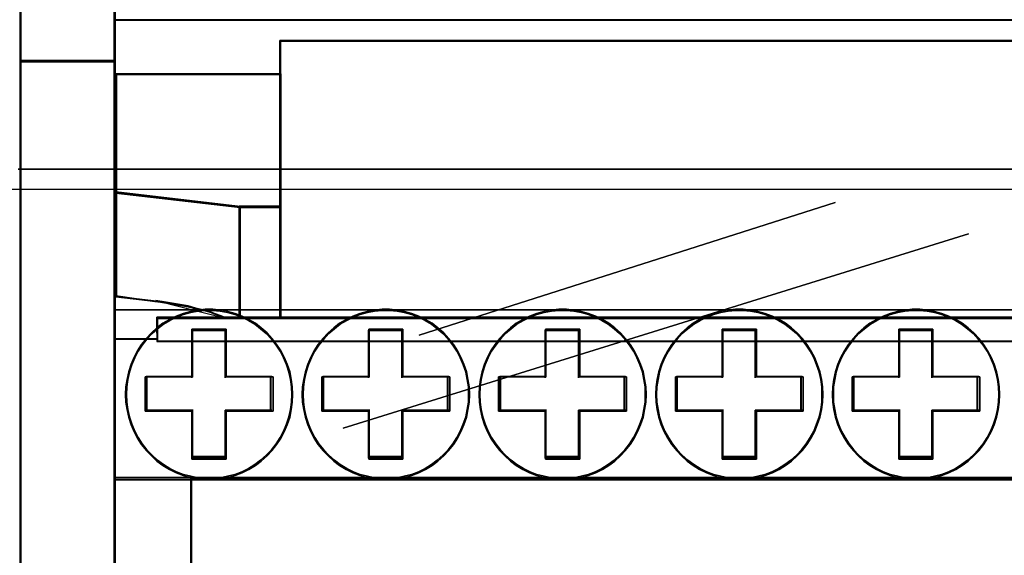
# Model space of a CAD drawing. Header units: millimetres. Extents: x 203 to 3426, y 719 to 2381.
# Tile 146 of 185: x 3358.27 to 3362.58, y 2292.43 to 2294.78. Entities that reach past the tile are written whole.
import ezdxf

# ---------------------------------------------------------------- set-up
doc = ezdxf.new("R2010")
doc.units = ezdxf.units.MM
doc.layers.add('45', color=7, linetype='Continuous')
doc.layers.add('E_Legrand_obudowy', color=7, linetype='Continuous')

# ---------------------------------------------------------------- blocks, each defined once
blk = doc.blocks.new('XL3 160 wnękowa 6x24M')
at = {"layer": 'E_Legrand_obudowy'}
blk.add_lwpolyline([(-215.641, -325.091), (215.545, -325.091), (215.545, -370.033), (-215.641, -370.033), (-215.641, -325.091)], dxfattribs=at)
blk = doc.blocks.new('BR 4P-10 125A (400408)')
at = {"layer": '45', "color": 59}
for points in [[(0.032, 27.089), (4.076, 27.089), (4.076, 28.821), (4.076, 28.915), (4.076, 36.039), (4.076, 37.312), (4.076, 44.173), (4.076, 47.987), (0.032, 47.987), (0.032, 44.173), (0.032, 27.089)], [(0.061, 27.118), (4.047, 27.118), (4.047, 28.845), (4.047, 28.939), (4.047, 36.043), (4.047, 37.313), (4.047, 44.155), (4.047, 47.958), (0.061, 47.958), (0.061, 44.155), (0.061, 27.118)], [(4.083, 26.569), (11.019, 26.569), (11.019, 27.783), (11.019, 27.993), (94.814, 27.993), (94.814, 27.783), (94.814, 26.569), (101.73, 26.569), (101.73, 22.338), (101.743, 22.338), (101.743, 23.728), (101.743, 27.132), (101.743, 28.875), (4.017, 28.875), (4.017, 27.132), (4.017, 23.728), (4.017, 22.338), (4.083, 22.338), (4.083, 26.569)], [(4.112, 26.56), (11.043, 26.56), (11.043, 27.763), (11.043, 27.972), (94.791, 27.972), (94.791, 27.763), (94.791, 26.56), (101.703, 26.56), (101.703, 22.365), (101.716, 22.365), (101.716, 23.743), (101.716, 27.118), (101.716, 28.846), (4.046, 28.846), (4.046, 27.118), (4.046, 23.743), (4.046, 22.365), (4.112, 22.365), (4.112, 26.56)], [(11.015, 20.95), (11.015, 16.33), (11.015, 16.229), (94.818, 16.229), (94.818, 16.33), (94.818, 20.95), (94.818, 21.659), (94.818, 23.01), (94.818, 26.583), (94.818, 27.792), (94.818, 28.002), (11.015, 28.002), (11.015, 27.792), (11.015, 26.583), (11.015, 23.01), (11.015, 21.659), (11.015, 20.95)], [(11.044, 20.956), (11.044, 16.358), (11.044, 16.257), (94.791, 16.257), (94.791, 16.358), (94.791, 20.956), (94.791, 21.661), (94.791, 23.006), (94.791, 26.561), (94.791, 27.764), (94.791, 27.973), (11.044, 27.973), (11.044, 27.764), (11.044, 26.561), (11.044, 23.006), (11.044, 21.661), (11.044, 20.956)], [(0.032, -27.073), (4.076, -27.073), (4.076, -26.07), (4.076, -23.709), (4.076, -23.628), (4.076, -21.422), (4.076, -16.429), (4.076, -10.502), (4.076, -3.505), (4.076, 9.473), (4.076, 15.4), (4.076, 21.482), (4.076, 22.39), (4.076, 23.769), (4.076, 27.147), (0.032, 27.147), (0.032, 23.769), (0.032, 21.482), (0.032, -21.422), (0.032, -23.709), (0.032, -27.073)], [(0.061, -27.044), (4.047, -27.044), (4.047, -26.043), (4.047, -23.684), (4.047, -23.603), (4.047, -21.399), (4.047, -16.412), (4.047, -10.491), (4.047, -3.501), (4.047, 9.464), (4.047, 15.385), (4.047, 21.461), (4.047, 22.368), (4.047, 23.746), (4.047, 27.12), (0.061, 27.12), (0.061, 23.746), (0.061, 21.461), (0.061, -21.399), (0.061, -23.684), (0.061, -27.044)], [(11.072, 22.997), (11.072, 26.59), (4.083, 26.59), (4.083, 22.352), (4.083, 21.537), (9.347, 20.926), (11.072, 20.926), (11.072, 21.639), (11.072, 22.997)], [(11.044, 23.005), (11.044, 26.561), (4.112, 26.561), (4.112, 22.366), (4.112, 21.56), (9.332, 20.955), (11.044, 20.955), (11.044, 21.661), (11.044, 23.005)], [(5.843, 15.605), (5.843, 16.235), (8.786, 16.235), (8.572, 16.323), (8.325, 16.404), (8.064, 16.499), (7.77, 16.581), (7.475, 16.648), (7.154, 16.73), (6.826, 16.784), (6.485, 16.845), (6.151, 16.899), (5.796, 16.946), (4.084, 17.143), (4.084, 21.582), (4.084, 22.395), (4.017, 22.395), (4.017, 21.48), (4.017, 15.354), (5.843, 15.354), (5.843, 15.605)], [(5.85, 15.631), (5.85, 16.256), (8.758, 16.256), (8.546, 16.344), (8.302, 16.424), (8.044, 16.519), (7.753, 16.599), (7.462, 16.666), (7.145, 16.747), (6.821, 16.801), (6.484, 16.861), (6.154, 16.915), (5.803, 16.962), (4.112, 17.157), (4.112, 21.56), (4.112, 22.367), (4.046, 22.367), (4.046, 21.459), (4.046, 15.383), (5.85, 15.383), (5.85, 15.631)], [(5.794, 16.942), (6.148, 16.894), (6.482, 16.84), (6.823, 16.779), (7.15, 16.725), (7.471, 16.643), (7.765, 16.575), (8.059, 16.494), (8.319, 16.398), (8.566, 16.317), (8.78, 16.229), (9.361, 16.229), (9.361, 20.977), (4.083, 21.589), (4.083, 17.139), (5.794, 16.942)], [(5.804, 16.963), (6.154, 16.916), (6.484, 16.862), (6.821, 16.802), (7.145, 16.748), (7.462, 16.667), (7.753, 16.6), (8.044, 16.519), (8.302, 16.425), (8.546, 16.345), (8.758, 16.257), (9.333, 16.257), (9.333, 20.955), (4.112, 21.56), (4.112, 17.158), (5.804, 16.963)], [(9.304, 20.985), (9.304, 16.229), (11.072, 16.229), (11.072, 16.331), (11.072, 20.985), (9.304, 20.985)], [(9.331, 20.956), (9.331, 16.257), (11.044, 16.257), (11.044, 16.358), (11.044, 20.956), (9.331, 20.956)], [(4.017, 9.433), (101.743, 9.433), (101.743, 16.597), (99.938, 16.597), (5.822, 16.597), (4.017, 16.597), (4.017, 9.433)], [(10.698, 10.642), (10.901, 10.896), (11.076, 11.164), (11.225, 11.446), (11.346, 11.748), (11.454, 12.057), (11.522, 12.373), (11.562, 12.689), (11.576, 13.011), (11.562, 13.341), (11.522, 13.65), (11.454, 13.966), (11.346, 14.282), (11.225, 14.584), (11.076, 14.866), (10.901, 15.126), (10.698, 15.387), (10.482, 15.621), (10.239, 15.827), (9.989, 16.026), (9.712, 16.191), (9.429, 16.328), (9.132, 16.445), (8.821, 16.527), (8.51, 16.582), (8.193, 16.617), (7.869, 16.617), (7.552, 16.582), (7.241, 16.527), (6.937, 16.445), (6.633, 16.328), (6.35, 16.191), (6.073, 16.026), (5.823, 15.827), (5.587, 15.621), (5.364, 15.387), (5.162, 15.126), (4.993, 14.866), (4.844, 14.584), (4.716, 14.282), (4.615, 13.966), (4.547, 13.65), (4.5, 13.341), (4.486, 13.011), (4.5, 12.689), (4.547, 12.373), (4.615, 12.057), (4.716, 11.748), (4.844, 11.446), (4.993, 11.164), (5.162, 10.896), (5.364, 10.642), (5.587, 10.409), (5.823, 10.196), (6.073, 10.004), (6.35, 9.839), (6.633, 9.695), (6.937, 9.585), (7.241, 9.502), (7.552, 9.441), (7.869, 9.406), (8.193, 9.406), (8.51, 9.441), (8.821, 9.502), (9.132, 9.585), (9.429, 9.695), (9.712, 9.839), (9.989, 10.004), (10.239, 10.196), (10.482, 10.409), (10.698, 10.642)], [(11.516, 13.337), (11.529, 13.011), (11.516, 12.693), (11.476, 12.381), (11.409, 12.069), (11.303, 11.764), (11.183, 11.466), (11.036, 11.188), (10.863, 10.924), (10.663, 10.673), (10.45, 10.443), (10.21, 10.232), (9.963, 10.043), (9.69, 9.88), (9.41, 9.738), (9.117, 9.629), (8.811, 9.548), (8.504, 9.487), (8.191, 9.453), (7.871, 9.453), (7.558, 9.487), (7.252, 9.548), (6.952, 9.629), (6.652, 9.738), (6.372, 9.88), (6.099, 10.043), (5.852, 10.232), (5.619, 10.443), (5.399, 10.673), (5.199, 10.924), (5.033, 11.188), (4.886, 11.466), (4.759, 11.764), (4.659, 12.069), (4.593, 12.381), (4.546, 12.693), (4.533, 13.011), (4.546, 13.337), (4.593, 13.642), (4.659, 13.954), (4.759, 14.265), (4.886, 14.564), (5.033, 14.842), (5.199, 15.099), (5.399, 15.357), (5.619, 15.587), (5.852, 15.79), (6.099, 15.987), (6.372, 16.15), (6.652, 16.285), (6.952, 16.4), (7.252, 16.482), (7.558, 16.536), (7.871, 16.57), (8.191, 16.57), (8.504, 16.536), (8.811, 16.482), (9.117, 16.4), (9.41, 16.285), (9.69, 16.15), (9.963, 15.987), (10.21, 15.79), (10.45, 15.587), (10.663, 15.357), (10.863, 15.099), (11.036, 14.842), (11.183, 14.564), (11.303, 14.265), (11.409, 13.954), (11.476, 13.642), (11.516, 13.337)], [(5.821, 15.26), (99.939, 15.26), (99.939, 15.36), (99.939, 15.624), (99.939, 16.286), (97.096, 16.286), (96.514, 16.286), (94.815, 16.286), (11.018, 16.286), (9.305, 16.286), (8.73, 16.286), (5.821, 16.286), (5.821, 15.624), (5.821, 15.36), (5.821, 15.26)], [(5.85, 15.289), (99.912, 15.289), (99.912, 15.383), (99.912, 15.633), (99.912, 16.259), (97.07, 16.259), (96.489, 16.259), (94.791, 16.259), (11.043, 16.259), (9.332, 16.259), (8.757, 16.259), (5.85, 16.259), (5.85, 15.633), (5.85, 15.383), (5.85, 15.289)], [(12.634, 10.896), (12.844, 10.642), (13.06, 10.409), (13.303, 10.196), (13.552, 10.004), (13.829, 9.839), (14.113, 9.695), (14.41, 9.585), (14.72, 9.502), (15.024, 9.441), (15.348, 9.406), (15.665, 9.406), (15.989, 9.441), (16.293, 9.502), (16.604, 9.585), (16.901, 9.695), (17.184, 9.839), (17.461, 10.004), (17.711, 10.196), (17.954, 10.409), (18.17, 10.642), (18.379, 10.896), (18.548, 11.164), (18.696, 11.446), (18.825, 11.748), (18.926, 12.057), (18.994, 12.373), (19.041, 12.689), (19.054, 13.011), (19.041, 13.341), (18.994, 13.65), (18.926, 13.966), (18.825, 14.282), (18.696, 14.584), (18.548, 14.866), (18.379, 15.126), (18.17, 15.387), (17.954, 15.621), (17.711, 15.827), (17.461, 16.026), (17.184, 16.191), (16.901, 16.328), (16.604, 16.445), (16.293, 16.527), (15.989, 16.582), (15.665, 16.617), (15.348, 16.617), (15.024, 16.582), (14.72, 16.527), (14.41, 16.445), (14.113, 16.328), (13.829, 16.191), (13.552, 16.026), (13.303, 15.827), (13.06, 15.621), (12.844, 15.387), (12.634, 15.126), (12.466, 14.866), (12.317, 14.584), (12.189, 14.282), (12.088, 13.966), (12.02, 13.65), (11.973, 13.341), (11.959, 13.011), (11.973, 12.689), (12.02, 12.373), (12.088, 12.057), (12.189, 11.748), (12.317, 11.446), (12.466, 11.164), (12.634, 10.896)], [(19.009, 13.011), (18.996, 12.693), (18.95, 12.381), (18.883, 12.069), (18.783, 11.764), (18.656, 11.466), (18.51, 11.188), (18.343, 10.924), (18.137, 10.673), (17.923, 10.443), (17.683, 10.232), (17.437, 10.043), (17.164, 9.88), (16.884, 9.738), (16.591, 9.629), (16.284, 9.548), (15.984, 9.487), (15.664, 9.453), (15.351, 9.453), (15.031, 9.487), (14.731, 9.548), (14.425, 9.629), (14.132, 9.738), (13.852, 9.88), (13.579, 10.043), (13.332, 10.232), (13.092, 10.443), (12.879, 10.673), (12.672, 10.924), (12.506, 11.188), (12.359, 11.466), (12.232, 11.764), (12.133, 12.069), (12.066, 12.381), (12.019, 12.693), (12.006, 13.011), (12.019, 13.337), (12.066, 13.642), (12.133, 13.954), (12.232, 14.265), (12.359, 14.564), (12.506, 14.842), (12.672, 15.099), (12.879, 15.357), (13.092, 15.587), (13.332, 15.79), (13.579, 15.987), (13.852, 16.15), (14.132, 16.285), (14.425, 16.4), (14.731, 16.482), (15.031, 16.536), (15.351, 16.57), (15.664, 16.57), (15.984, 16.536), (16.284, 16.482), (16.591, 16.4), (16.884, 16.285), (17.164, 16.15), (17.437, 15.987), (17.683, 15.79), (17.923, 15.587), (18.137, 15.357), (18.343, 15.099), (18.51, 14.842), (18.656, 14.564), (18.783, 14.265), (18.883, 13.954), (18.95, 13.642), (18.996, 13.337), (19.009, 13.011)], [(19.669, 11.748), (19.791, 11.446), (19.939, 11.164), (20.115, 10.896), (20.317, 10.642), (20.533, 10.409), (20.776, 10.196), (21.026, 10.004), (21.303, 9.839), (21.587, 9.695), (21.884, 9.585), (22.194, 9.502), (22.505, 9.441), (22.822, 9.406), (23.146, 9.406), (23.464, 9.441), (23.774, 9.502), (24.078, 9.585), (24.382, 9.695), (24.666, 9.839), (24.936, 10.004), (25.192, 10.196), (25.428, 10.409), (25.645, 10.642), (25.854, 10.896), (26.023, 11.164), (26.171, 11.446), (26.299, 11.748), (26.401, 12.057), (26.468, 12.373), (26.516, 12.689), (26.529, 13.011), (26.516, 13.341), (26.468, 13.65), (26.401, 13.966), (26.299, 14.282), (26.171, 14.584), (26.023, 14.866), (25.854, 15.126), (25.645, 15.387), (25.428, 15.621), (25.192, 15.827), (24.936, 16.026), (24.666, 16.191), (24.382, 16.328), (24.078, 16.445), (23.774, 16.527), (23.464, 16.582), (23.146, 16.617), (22.822, 16.617), (22.505, 16.582), (22.194, 16.527), (21.884, 16.445), (21.587, 16.328), (21.303, 16.191), (21.026, 16.026), (20.776, 15.827), (20.533, 15.621), (20.317, 15.387), (20.115, 15.126), (19.939, 14.866), (19.791, 14.584), (19.669, 14.282), (19.561, 13.966), (19.493, 13.65), (19.453, 13.341), (19.439, 13.011), (19.453, 12.689), (19.493, 12.373), (19.561, 12.057), (19.669, 11.748)], [(26.469, 12.693), (26.423, 12.381), (26.356, 12.069), (26.256, 11.764), (26.129, 11.466), (25.983, 11.188), (25.816, 10.924), (25.61, 10.673), (25.396, 10.443), (25.163, 10.232), (24.91, 10.043), (24.643, 9.88), (24.364, 9.738), (24.064, 9.629), (23.764, 9.548), (23.457, 9.487), (23.144, 9.453), (22.824, 9.453), (22.511, 9.487), (22.205, 9.548), (21.898, 9.629), (21.605, 9.738), (21.325, 9.88), (21.052, 10.043), (20.805, 10.232), (20.566, 10.443), (20.352, 10.673), (20.152, 10.924), (19.979, 11.188), (19.833, 11.466), (19.713, 11.764), (19.606, 12.069), (19.539, 12.381), (19.499, 12.693), (19.486, 13.011), (19.499, 13.337), (19.539, 13.642), (19.606, 13.954), (19.713, 14.265), (19.833, 14.564), (19.979, 14.842), (20.152, 15.099), (20.352, 15.357), (20.566, 15.587), (20.805, 15.79), (21.052, 15.987), (21.325, 16.15), (21.605, 16.285), (21.898, 16.4), (22.205, 16.482), (22.511, 16.536), (22.824, 16.57), (23.144, 16.57), (23.457, 16.536), (23.764, 16.482), (24.064, 16.4), (24.364, 16.285), (24.643, 16.15), (24.91, 15.987), (25.163, 15.79), (25.396, 15.587), (25.61, 15.357), (25.816, 15.099), (25.983, 14.842), (26.129, 14.564), (26.256, 14.265), (26.356, 13.954), (26.423, 13.642), (26.469, 13.337), (26.482, 13.011), (26.469, 12.693)], [(27.27, 11.446), (27.419, 11.164), (27.588, 10.896), (27.797, 10.642), (28.013, 10.409), (28.249, 10.196), (28.506, 10.004), (28.776, 9.839), (29.066, 9.695), (29.363, 9.585), (29.667, 9.502), (29.978, 9.441), (30.302, 9.406), (30.619, 9.406), (30.937, 9.441), (31.247, 9.502), (31.558, 9.585), (31.855, 9.695), (32.139, 9.839), (32.415, 10.004), (32.665, 10.196), (32.908, 10.409), (33.124, 10.642), (33.327, 10.896), (33.502, 11.164), (33.651, 11.446), (33.772, 11.748), (33.881, 12.057), (33.948, 12.373), (33.995, 12.689), (34.002, 13.011), (33.995, 13.341), (33.948, 13.65), (33.881, 13.966), (33.772, 14.282), (33.651, 14.584), (33.502, 14.866), (33.327, 15.126), (33.124, 15.387), (32.908, 15.621), (32.665, 15.827), (32.415, 16.026), (32.139, 16.191), (31.855, 16.328), (31.558, 16.445), (31.247, 16.527), (30.937, 16.582), (30.619, 16.617), (30.302, 16.617), (29.978, 16.582), (29.667, 16.527), (29.363, 16.445), (29.066, 16.328), (28.776, 16.191), (28.506, 16.026), (28.249, 15.827), (28.013, 15.621), (27.797, 15.387), (27.588, 15.126), (27.419, 14.866), (27.27, 14.584), (27.142, 14.282), (27.041, 13.966), (26.973, 13.65), (26.926, 13.341), (26.912, 13.011), (26.926, 12.689), (26.973, 12.373), (27.041, 12.057), (27.142, 11.748), (27.27, 11.446)], [(33.949, 12.693), (33.902, 12.381), (33.836, 12.069), (33.729, 11.764), (33.609, 11.466), (33.462, 11.188), (33.289, 10.924), (33.089, 10.673), (32.876, 10.443), (32.636, 10.232), (32.39, 10.043), (32.116, 9.88), (31.837, 9.738), (31.543, 9.629), (31.237, 9.548), (30.93, 9.487), (30.617, 9.453), (30.304, 9.453), (29.984, 9.487), (29.678, 9.548), (29.378, 9.629), (29.085, 9.738), (28.798, 9.88), (28.532, 10.043), (28.278, 10.232), (28.045, 10.443), (27.832, 10.673), (27.625, 10.924), (27.459, 11.188), (27.312, 11.466), (27.186, 11.764), (27.086, 12.069), (27.019, 12.381), (26.972, 12.693), (26.959, 13.011), (26.972, 13.337), (27.019, 13.642), (27.086, 13.954), (27.186, 14.265), (27.312, 14.564), (27.459, 14.842), (27.625, 15.099), (27.832, 15.357), (28.045, 15.587), (28.278, 15.79), (28.532, 15.987), (28.798, 16.15), (29.085, 16.285), (29.378, 16.4), (29.678, 16.482), (29.984, 16.536), (30.304, 16.57), (30.617, 16.57), (30.93, 16.536), (31.237, 16.482), (31.543, 16.4), (31.837, 16.285), (32.116, 16.15), (32.39, 15.987), (32.636, 15.79), (32.876, 15.587), (33.089, 15.357), (33.289, 15.099), (33.462, 14.842), (33.609, 14.564), (33.729, 14.265), (33.836, 13.954), (33.902, 13.642), (33.949, 13.337), (33.955, 13.011), (33.949, 12.693)], [(34.615, 11.748), (34.744, 11.446), (34.892, 11.164), (35.068, 10.896), (35.27, 10.642), (35.486, 10.409), (35.73, 10.196), (35.979, 10.004), (36.256, 9.839), (36.54, 9.695), (36.837, 9.585), (37.147, 9.502), (37.458, 9.441), (37.775, 9.406), (38.093, 9.406), (38.417, 9.441), (38.721, 9.502), (39.031, 9.585), (39.328, 9.695), (39.619, 9.839), (39.889, 10.004), (40.145, 10.196), (40.382, 10.409), (40.598, 10.642), (40.807, 10.896), (40.976, 11.164), (41.124, 11.446), (41.253, 11.748), (41.354, 12.057), (41.421, 12.373), (41.469, 12.689), (41.482, 13.011), (41.469, 13.341), (41.421, 13.65), (41.354, 13.966), (41.253, 14.282), (41.124, 14.584), (40.976, 14.866), (40.807, 15.126), (40.598, 15.387), (40.382, 15.621), (40.145, 15.827), (39.889, 16.026), (39.619, 16.191), (39.328, 16.328), (39.031, 16.445), (38.721, 16.527), (38.417, 16.582), (38.093, 16.617), (37.775, 16.617), (37.458, 16.582), (37.147, 16.527), (36.837, 16.445), (36.54, 16.328), (36.256, 16.191), (35.979, 16.026), (35.73, 15.827), (35.486, 15.621), (35.27, 15.387), (35.068, 15.126), (34.892, 14.866), (34.744, 14.584), (34.615, 14.282), (34.514, 13.966), (34.447, 13.65), (34.399, 13.341), (34.393, 13.011), (34.399, 12.689), (34.447, 12.373), (34.514, 12.057), (34.615, 11.748)], [(41.376, 12.381), (41.309, 12.069), (41.209, 11.764), (41.082, 11.466), (40.936, 11.188), (40.769, 10.924), (40.563, 10.673), (40.35, 10.443), (40.116, 10.232), (39.863, 10.043), (39.597, 9.88), (39.31, 9.738), (39.017, 9.629), (38.71, 9.548), (38.411, 9.487), (38.091, 9.453), (37.778, 9.453), (37.464, 9.487), (37.158, 9.548), (36.851, 9.629), (36.558, 9.738), (36.278, 9.88), (36.005, 10.043), (35.759, 10.232), (35.519, 10.443), (35.305, 10.673), (35.106, 10.924), (34.932, 11.188), (34.786, 11.466), (34.659, 11.764), (34.559, 12.069), (34.493, 12.381), (34.446, 12.693), (34.439, 13.011), (34.446, 13.337), (34.493, 13.642), (34.559, 13.954), (34.659, 14.265), (34.786, 14.564), (34.932, 14.842), (35.106, 15.099), (35.305, 15.357), (35.519, 15.587), (35.759, 15.79), (36.005, 15.987), (36.278, 16.15), (36.558, 16.285), (36.851, 16.4), (37.158, 16.482), (37.464, 16.536), (37.778, 16.57), (38.091, 16.57), (38.411, 16.536), (38.71, 16.482), (39.017, 16.4), (39.31, 16.285), (39.597, 16.15), (39.863, 15.987), (40.116, 15.79), (40.35, 15.587), (40.563, 15.357), (40.769, 15.099), (40.936, 14.842), (41.082, 14.564), (41.209, 14.265), (41.309, 13.954), (41.376, 13.642), (41.422, 13.337), (41.436, 13.011), (41.422, 12.693), (41.376, 12.381)], [(10.736, 12.299), (8.758, 12.299), (8.758, 10.274), (7.303, 10.274), (7.303, 12.299), (5.325, 12.299), (5.325, 13.765), (7.303, 13.765), (7.303, 15.776), (8.758, 15.776), (8.758, 13.765), (10.736, 13.765), (10.736, 12.299)], [(10.736, 12.299), (10.736, 13.765), (8.758, 13.765), (8.758, 15.776), (7.303, 15.776), (7.303, 13.765), (5.325, 13.765), (5.325, 12.299), (7.303, 12.299), (7.303, 10.274), (8.758, 10.274), (8.758, 12.299), (10.736, 12.299)], [(10.662, 12.319), (10.662, 13.744), (8.738, 13.744), (8.738, 15.701), (7.324, 15.701), (7.324, 13.744), (5.4, 13.744), (5.4, 12.319), (7.324, 12.319), (7.324, 10.349), (8.738, 10.349), (8.738, 12.319), (10.662, 12.319)], [(16.231, 12.299), (16.231, 10.274), (14.784, 10.274), (14.784, 12.299), (12.8, 12.299), (12.8, 13.765), (14.784, 13.765), (14.784, 15.776), (16.231, 15.776), (16.231, 13.765), (18.216, 13.765), (18.216, 12.299), (16.231, 12.299)], [(18.216, 12.299), (18.216, 13.765), (16.231, 13.765), (16.231, 15.776), (14.784, 15.776), (14.784, 13.765), (12.8, 13.765), (12.8, 12.299), (14.784, 12.299), (14.784, 10.274), (16.231, 10.274), (16.231, 12.299), (18.216, 12.299)], [(18.141, 12.319), (18.141, 13.744), (16.211, 13.744), (16.211, 15.701), (14.803, 15.701), (14.803, 13.744), (12.873, 13.744), (12.873, 12.319), (14.803, 12.319), (14.803, 10.349), (16.211, 10.349), (16.211, 12.319), (18.141, 12.319)], [(23.711, 12.299), (23.711, 10.274), (22.256, 10.274), (22.256, 12.299), (20.278, 12.299), (20.278, 13.765), (22.256, 13.765), (22.256, 15.776), (23.711, 15.776), (23.711, 13.765), (25.689, 13.765), (25.689, 12.299), (23.711, 12.299)], [(25.689, 12.299), (25.689, 13.765), (23.711, 13.765), (23.711, 15.776), (22.256, 15.776), (22.256, 13.765), (20.278, 13.765), (20.278, 12.299), (22.256, 12.299), (22.256, 10.274), (23.711, 10.274), (23.711, 12.299), (25.689, 12.299)], [(25.615, 12.319), (25.615, 13.744), (23.692, 13.744), (23.692, 15.701), (22.277, 15.701), (22.277, 13.744), (20.353, 13.744), (20.353, 12.319), (22.277, 12.319), (22.277, 10.349), (23.692, 10.349), (23.692, 12.319), (25.615, 12.319)], [(31.184, 12.299), (31.184, 10.274), (29.737, 10.274), (29.737, 12.299), (27.753, 12.299), (27.753, 13.765), (29.737, 13.765), (29.737, 15.776), (31.184, 15.776), (31.184, 13.765), (33.162, 13.765), (33.162, 12.299), (31.184, 12.299)], [(33.162, 12.299), (33.162, 13.765), (31.184, 13.765), (31.184, 15.776), (29.737, 15.776), (29.737, 13.765), (27.753, 13.765), (27.753, 12.299), (29.737, 12.299), (29.737, 10.274), (31.184, 10.274), (31.184, 12.299), (33.162, 12.299)], [(33.088, 12.319), (33.088, 13.744), (31.165, 13.744), (31.165, 15.701), (29.757, 15.701), (29.757, 13.744), (27.826, 13.744), (27.826, 12.319), (29.757, 12.319), (29.757, 10.349), (31.165, 10.349), (31.165, 12.319), (33.088, 12.319)], [(38.651, 12.299), (38.651, 10.274), (37.21, 10.274), (37.21, 12.299), (35.231, 12.299), (35.231, 13.765), (37.21, 13.765), (37.21, 15.776), (38.651, 15.776), (38.651, 13.765), (40.629, 13.765), (40.629, 12.299), (38.651, 12.299)], [(40.629, 12.299), (40.629, 13.765), (38.651, 13.765), (38.651, 15.776), (37.21, 15.776), (37.21, 13.765), (35.231, 13.765), (35.231, 12.299), (37.21, 12.299), (37.21, 10.274), (38.651, 10.274), (38.651, 12.299), (40.629, 12.299)], [(40.554, 12.319), (40.554, 13.744), (38.631, 13.744), (38.631, 15.701), (37.23, 15.701), (37.23, 13.744), (35.306, 13.744), (35.306, 12.319), (37.23, 12.319), (37.23, 10.349), (38.631, 10.349), (38.631, 12.319), (40.554, 12.319)]]:
    blk.add_lwpolyline(points, close=True, dxfattribs=at)
at = {"layer": '45', "color": 139}
for points in [[(0.032, 44.184), (0.032, 27.089), (0.032, 44.184)], [(4.017, 44.184), (4.017, 27.089), (4.017, 44.184)], [(101.743, 28.875), (4.017, 28.875), (101.743, 28.875)], [(101.743, 28.875), (4.017, 28.875), (101.743, 28.875)], [(11.015, 28.002), (11.015, 27.734), (11.015, 28.002)], [(94.818, 28.002), (11.015, 28.002), (94.818, 28.002)], [(11.015, 22.976), (11.015, 27.793), (11.015, 22.976)], [(0.032, 27.147), (0.032, 23.714), (0.032, 27.147)], [(0.032, 27.147), (4.076, 27.147), (0.032, 27.147)], [(4.017, 27.147), (4.017, 23.714), (4.017, 27.147)], [(11.072, 26.59), (4.083, 26.59), (11.072, 26.59)], [(4.083, 26.59), (4.083, 21.531), (4.083, 26.59)], [(0.032, 23.773), (0.032, 21.429), (0.032, 23.773)], [(4.017, 23.773), (4.017, 21.429), (4.017, 23.773)], [(11.015, 23.035), (11.015, 21.632), (11.015, 23.035)], [(4.141, 22.395), (4.017, 22.395), (4.141, 22.395)], [(11.015, 20.926), (11.015, 21.689), (11.015, 20.926)], [(0.032, 21.488), (0.032, -21.427), (0.032, 21.488)], [(4.017, 21.488), (4.017, -21.427), (4.017, 21.488)], [(4.083, 21.589), (9.361, 20.926), (4.083, 21.589)], [(4.083, 21.589), (4.083, 17.129), (4.083, 21.589)], [(9.304, 20.985), (9.304, 16.229), (9.304, 20.985)], [(9.304, 20.985), (11.072, 20.985), (9.304, 20.985)], [(11.015, 16.329), (11.015, 20.985), (11.015, 16.329)], [(5.834, 16.933), (4.083, 17.188), (5.834, 16.933)], [(8.786, 16.229), (8.571, 16.323), (8.321, 16.41), (8.059, 16.512), (7.762, 16.599), (7.466, 16.672), (7.142, 16.759), (6.812, 16.818), (6.468, 16.883), (6.132, 16.941), (5.775, 16.992), (8.786, 16.229)], [(4.017, 16.597), (5.878, 16.597), (4.017, 16.597)], [(11.529, 13.011), (11.516, 13.337), (11.476, 13.642), (11.409, 13.954), (11.303, 14.265), (11.183, 14.564), (11.036, 14.842), (10.863, 15.099), (10.663, 15.357), (10.45, 15.587), (10.21, 15.79), (9.963, 15.987), (9.69, 16.15), (9.41, 16.285), (9.117, 16.4), (8.811, 16.482), (8.504, 16.536), (8.191, 16.57), (7.871, 16.57), (7.558, 16.536), (7.252, 16.482), (6.952, 16.4), (6.652, 16.285), (6.372, 16.15), (6.099, 15.987), (5.852, 15.79), (5.619, 15.587), (5.399, 15.357), (5.199, 15.099), (5.033, 14.842), (4.886, 14.564), (4.759, 14.265), (4.659, 13.954), (4.593, 13.642), (4.546, 13.337), (4.533, 13.011), (4.546, 12.693), (4.593, 12.381), (4.659, 12.069), (4.759, 11.764), (4.886, 11.466), (5.033, 11.188), (5.199, 10.924), (5.399, 10.673), (5.619, 10.443), (5.852, 10.232), (6.099, 10.043), (6.372, 9.88), (6.652, 9.738), (6.952, 9.629), (7.252, 9.548), (7.558, 9.487), (7.871, 9.453), (8.191, 9.453), (8.504, 9.487), (8.811, 9.548), (9.117, 9.629), (9.41, 9.738), (9.69, 9.88), (9.963, 10.043), (10.21, 10.232), (10.45, 10.443), (10.663, 10.673), (10.863, 10.924), (11.036, 11.188), (11.183, 11.466), (11.303, 11.764), (11.409, 12.069), (11.476, 12.381), (11.516, 12.693), (11.529, 13.011)], [(5.821, 16.597), (99.939, 16.597), (5.821, 16.597)], [(5.821, 16.286), (5.821, 15.604), (5.821, 16.286)], [(99.939, 16.286), (5.821, 16.286), (99.939, 16.286)], [(11.015, 16.389), (11.015, 16.229), (11.015, 16.389)], [(19.009, 13.011), (18.996, 13.337), (18.95, 13.642), (18.883, 13.954), (18.783, 14.265), (18.656, 14.564), (18.51, 14.842), (18.343, 15.099), (18.137, 15.357), (17.923, 15.587), (17.683, 15.79), (17.437, 15.987), (17.164, 16.15), (16.884, 16.285), (16.591, 16.4), (16.284, 16.482), (15.984, 16.536), (15.664, 16.57), (15.351, 16.57), (15.031, 16.536), (14.731, 16.482), (14.425, 16.4), (14.132, 16.285), (13.852, 16.15), (13.579, 15.987), (13.332, 15.79), (13.092, 15.587), (12.879, 15.357), (12.672, 15.099), (12.506, 14.842), (12.359, 14.564), (12.232, 14.265), (12.133, 13.954), (12.066, 13.642), (12.019, 13.337), (12.006, 13.011), (12.019, 12.693), (12.066, 12.381), (12.133, 12.069), (12.232, 11.764), (12.359, 11.466), (12.506, 11.188), (12.672, 10.924), (12.879, 10.673), (13.092, 10.443), (13.332, 10.232), (13.579, 10.043), (13.852, 9.88), (14.132, 9.738), (14.425, 9.629), (14.731, 9.548), (15.031, 9.487), (15.351, 9.453), (15.664, 9.453), (15.984, 9.487), (16.284, 9.548), (16.591, 9.629), (16.884, 9.738), (17.164, 9.88), (17.437, 10.043), (17.683, 10.232), (17.923, 10.443), (18.137, 10.673), (18.343, 10.924), (18.51, 11.188), (18.656, 11.466), (18.783, 11.764), (18.883, 12.069), (18.95, 12.381), (18.996, 12.693), (19.009, 13.011)], [(26.482, 13.011), (26.469, 13.337), (26.423, 13.642), (26.356, 13.954), (26.256, 14.265), (26.129, 14.564), (25.983, 14.842), (25.816, 15.099), (25.61, 15.357), (25.396, 15.587), (25.163, 15.79), (24.91, 15.987), (24.643, 16.15), (24.364, 16.285), (24.064, 16.4), (23.764, 16.482), (23.457, 16.536), (23.144, 16.57), (22.824, 16.57), (22.511, 16.536), (22.205, 16.482), (21.898, 16.4), (21.605, 16.285), (21.325, 16.15), (21.052, 15.987), (20.805, 15.79), (20.566, 15.587), (20.352, 15.357), (20.152, 15.099), (19.979, 14.842), (19.833, 14.564), (19.713, 14.265), (19.606, 13.954), (19.539, 13.642), (19.499, 13.337), (19.486, 13.011), (19.499, 12.693), (19.539, 12.381), (19.606, 12.069), (19.713, 11.764), (19.833, 11.466), (19.979, 11.188), (20.152, 10.924), (20.352, 10.673), (20.566, 10.443), (20.805, 10.232), (21.052, 10.043), (21.325, 9.88), (21.605, 9.738), (21.898, 9.629), (22.205, 9.548), (22.511, 9.487), (22.824, 9.453), (23.144, 9.453), (23.457, 9.487), (23.764, 9.548), (24.064, 9.629), (24.364, 9.738), (24.643, 9.88), (24.91, 10.043), (25.163, 10.232), (25.396, 10.443), (25.61, 10.673), (25.816, 10.924), (25.983, 11.188), (26.129, 11.466), (26.256, 11.764), (26.356, 12.069), (26.423, 12.381), (26.469, 12.693), (26.482, 13.011)], [(33.955, 13.011), (33.949, 13.337), (33.902, 13.642), (33.836, 13.954), (33.729, 14.265), (33.609, 14.564), (33.462, 14.842), (33.289, 15.099), (33.089, 15.357), (32.876, 15.587), (32.636, 15.79), (32.39, 15.987), (32.116, 16.15), (31.837, 16.285), (31.543, 16.4), (31.237, 16.482), (30.93, 16.536), (30.617, 16.57), (30.304, 16.57), (29.984, 16.536), (29.678, 16.482), (29.378, 16.4), (29.085, 16.285), (28.798, 16.15), (28.532, 15.987), (28.278, 15.79), (28.045, 15.587), (27.832, 15.357), (27.625, 15.099), (27.459, 14.842), (27.312, 14.564), (27.186, 14.265), (27.086, 13.954), (27.019, 13.642), (26.972, 13.337), (26.959, 13.011), (26.972, 12.693), (27.019, 12.381), (27.086, 12.069), (27.186, 11.764), (27.312, 11.466), (27.459, 11.188), (27.625, 10.924), (27.832, 10.673), (28.045, 10.443), (28.278, 10.232), (28.532, 10.043), (28.798, 9.88), (29.085, 9.738), (29.378, 9.629), (29.678, 9.548), (29.984, 9.487), (30.304, 9.453), (30.617, 9.453), (30.93, 9.487), (31.237, 9.548), (31.543, 9.629), (31.837, 9.738), (32.116, 9.88), (32.39, 10.043), (32.636, 10.232), (32.876, 10.443), (33.089, 10.673), (33.289, 10.924), (33.462, 11.188), (33.609, 11.466), (33.729, 11.764), (33.836, 12.069), (33.902, 12.381), (33.949, 12.693), (33.955, 13.011)], [(41.436, 13.011), (41.422, 13.337), (41.376, 13.642), (41.309, 13.954), (41.209, 14.265), (41.082, 14.564), (40.936, 14.842), (40.769, 15.099), (40.563, 15.357), (40.35, 15.587), (40.116, 15.79), (39.863, 15.987), (39.597, 16.15), (39.31, 16.285), (39.017, 16.4), (38.71, 16.482), (38.411, 16.536), (38.091, 16.57), (37.778, 16.57), (37.464, 16.536), (37.158, 16.482), (36.851, 16.4), (36.558, 16.285), (36.278, 16.15), (36.005, 15.987), (35.759, 15.79), (35.519, 15.587), (35.305, 15.357), (35.106, 15.099), (34.932, 14.842), (34.786, 14.564), (34.659, 14.265), (34.559, 13.954), (34.493, 13.642), (34.446, 13.337), (34.439, 13.011), (34.446, 12.693), (34.493, 12.381), (34.559, 12.069), (34.659, 11.764), (34.786, 11.466), (34.932, 11.188), (35.106, 10.924), (35.305, 10.673), (35.519, 10.443), (35.759, 10.232), (36.005, 10.043), (36.278, 9.88), (36.558, 9.738), (36.851, 9.629), (37.158, 9.548), (37.464, 9.487), (37.778, 9.453), (38.091, 9.453), (38.411, 9.487), (38.71, 9.548), (39.017, 9.629), (39.31, 9.738), (39.597, 9.88), (39.863, 10.043), (40.116, 10.232), (40.35, 10.443), (40.563, 10.673), (40.769, 10.924), (40.936, 11.188), (41.082, 11.466), (41.209, 11.764), (41.309, 12.069), (41.376, 12.381), (41.422, 12.693), (41.436, 13.011)], [(8.767, 15.729), (7.294, 15.729), (8.767, 15.729)], [(7.294, 15.729), (7.294, 13.714), (7.294, 15.729)], [(8.709, 13.714), (8.709, 15.729), (8.709, 13.714)], [(16.24, 15.729), (14.774, 15.729), (16.24, 15.729)], [(14.774, 15.729), (14.774, 13.714), (14.774, 15.729)], [(16.182, 13.714), (16.182, 15.729), (16.182, 13.714)], [(23.72, 15.729), (22.247, 15.729), (23.72, 15.729)], [(22.247, 15.729), (22.247, 13.714), (22.247, 15.729)], [(23.662, 13.714), (23.662, 15.729), (23.662, 13.714)], [(31.193, 15.729), (29.727, 15.729), (31.193, 15.729)], [(29.727, 15.729), (29.727, 13.714), (29.727, 15.729)], [(31.135, 13.714), (31.135, 15.729), (31.135, 13.714)], [(38.66, 15.729), (37.2, 15.729), (38.66, 15.729)], [(37.2, 15.729), (37.2, 13.714), (37.2, 15.729)], [(38.601, 13.714), (38.601, 15.729), (38.601, 13.714)], [(7.353, 13.773), (5.371, 13.773), (7.353, 13.773)], [(5.371, 13.773), (5.371, 12.289), (5.371, 13.773)], [(10.689, 13.773), (8.709, 13.773), (10.689, 13.773)], [(10.632, 12.289), (10.632, 13.773), (10.632, 12.289)], [(14.833, 13.773), (12.844, 13.773), (14.833, 13.773)], [(12.844, 13.773), (12.844, 12.289), (12.844, 13.773)], [(18.169, 13.773), (16.182, 13.773), (18.169, 13.773)], [(18.112, 12.289), (18.112, 13.773), (18.112, 12.289)], [(22.306, 13.773), (20.325, 13.773), (22.306, 13.773)], [(20.325, 13.773), (20.325, 12.289), (20.325, 13.773)], [(25.642, 13.773), (23.662, 13.773), (25.642, 13.773)], [(25.585, 12.289), (25.585, 13.773), (25.585, 12.289)], [(29.786, 13.773), (27.798, 13.773), (29.786, 13.773)], [(27.798, 13.773), (27.798, 12.289), (27.798, 13.773)], [(33.115, 13.773), (31.135, 13.773), (33.115, 13.773)], [(33.058, 12.289), (33.058, 13.773), (33.058, 12.289)], [(37.259, 13.773), (35.278, 13.773), (37.259, 13.773)], [(35.278, 13.773), (35.278, 12.289), (35.278, 13.773)], [(40.583, 13.773), (38.601, 13.773), (40.583, 13.773)], [(40.525, 12.289), (40.525, 13.773), (40.525, 12.289)], [(5.371, 12.349), (7.353, 12.349), (5.371, 12.349)], [(7.294, 12.349), (7.294, 10.321), (7.294, 12.349)], [(8.709, 10.321), (8.709, 12.349), (8.709, 10.321)], [(8.709, 12.349), (10.689, 12.349), (8.709, 12.349)], [(12.844, 12.349), (14.833, 12.349), (12.844, 12.349)], [(14.774, 12.349), (14.774, 10.321), (14.774, 12.349)], [(16.182, 10.321), (16.182, 12.349), (16.182, 10.321)], [(16.182, 12.349), (18.169, 12.349), (16.182, 12.349)], [(20.325, 12.349), (22.306, 12.349), (20.325, 12.349)], [(22.247, 12.349), (22.247, 10.321), (22.247, 12.349)], [(23.662, 10.321), (23.662, 12.349), (23.662, 10.321)], [(23.662, 12.349), (25.642, 12.349), (23.662, 12.349)], [(27.798, 12.349), (29.786, 12.349), (27.798, 12.349)], [(29.727, 12.349), (29.727, 10.321), (29.727, 12.349)], [(31.135, 10.321), (31.135, 12.349), (31.135, 10.321)], [(31.135, 12.349), (33.115, 12.349), (31.135, 12.349)], [(35.278, 12.349), (37.259, 12.349), (35.278, 12.349)], [(37.2, 12.349), (37.2, 10.321), (37.2, 12.349)], [(38.601, 10.321), (38.601, 12.349), (38.601, 10.321)], [(38.601, 12.349), (40.583, 12.349), (38.601, 12.349)], [(7.294, 10.38), (8.767, 10.38), (7.294, 10.38)], [(14.774, 10.38), (16.24, 10.38), (14.774, 10.38)], [(22.247, 10.38), (23.72, 10.38), (22.247, 10.38)], [(29.727, 10.38), (31.193, 10.38), (29.727, 10.38)], [(37.2, 10.38), (38.66, 10.38), (37.2, 10.38)], [(4.017, 9.493), (101.743, 9.493), (4.017, 9.493)], [(101.743, 9.399), (4.017, 9.399), (101.743, 9.399)], [(101.743, 9.399), (4.017, 9.399), (101.743, 9.399)], [(7.254, 0.669), (7.254, 9.493), (7.254, 0.669)]]:
    blk.add_lwpolyline(points, close=True, dxfattribs=at)
at = {"layer": '45', "color": 150}
for points in [[(-0.047, 22.55), (105.774, 22.55), (-0.047, 22.55)], [(16.922, 15.53), (34.511, 21.133), (16.922, 15.53)], [(13.704, 11.591), (40.153, 19.816), (13.704, 11.591)]]:
    blk.add_lwpolyline(points, close=True, dxfattribs=at)
at = {"layer": '45', "color": 59}
for points in [[(67.7, 9.493), (60.533, 9.493), (60.222, 9.493), (53.055, 9.493), (52.737, 9.493), (8.173, 9.493), (7.856, 9.493), (7.254, 9.493), (7.254, 0.669), (11.017, 0.669), (11.017, 1.867), (11.017, 2.077), (11.017, 2.077), (87.278, 2.077)], [(67.692, 9.464), (60.529, 9.464), (60.218, 9.464), (53.056, 9.464), (52.738, 9.464), (8.202, 9.464), (7.884, 9.464), (7.283, 9.464), (7.283, 0.698), (11.043, 0.698), (11.043, 1.888), (11.043, 2.096), (11.043, 2.096), (87.258, 2.096)]]:
    blk.add_lwpolyline(points, dxfattribs=at)
blk = doc.blocks.new('G$C3556625F')
at = {"linetype": 'Continuous', "xscale": 0.103478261, "yscale": 0.103478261, "zscale": 0.103478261}
blk.add_blockref('BR 4P-10 125A (400408)', (-82.7515, 84.6469), dxfattribs=at)
at = {"layer": 'E_Legrand_obudowy', "color": 67, "true_color": 0x727430, "xscale": 0.1, "yscale": 0.1, "zscale": 0.1}
blk.add_blockref('XL3 160 wnękowa 6x24M', (-68.6374, 119.4025), dxfattribs=at)

msp = doc.modelspace()

# ---------------------------------------------------------------- block references
msp.add_blockref('G$C3556625F', (3441.0223, 2207.1429))

doc.saveas('drawing.dxf')
